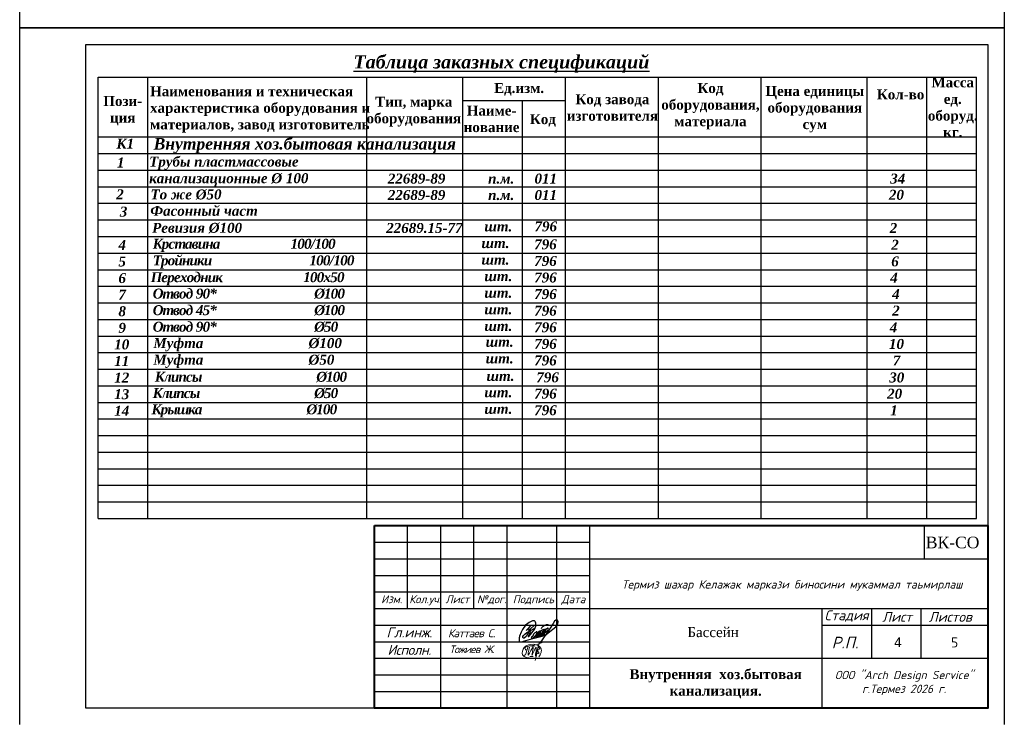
# Model space of a CAD drawing. Extents: x 4114239 to 5838486, y 780458 to 1383318.
# Tile 166 of 231: x 4447956 to 4477656, y 1173307 to 1194546. Entities that reach past the tile are written whole.
import ezdxf

# ---------------------------------------------------------------- set-up
doc = ezdxf.new("R2010")
doc.units = 0
doc.header["$MEASUREMENT"] = 0
doc.layers.add('_0', color=7, linetype='Continuous', lineweight=15)
doc.layers.add('ФВС-3', color=7, linetype='Continuous', lineweight=25)
doc.styles.add('MyStyle', font='isocpeur.ttf', dxfattribs={"height": 400})
doc.styles.add('NIA', font='times.ttf')
doc.styles.add('OOO-Kazar', font='txt')

# ---------------------------------------------------------------- blocks, each defined once
blk = doc.blocks.new('gfnfd')
at = {"layer": '_0', "color": 5, "ltscale": 100}
for points in [[(6520817.7, 2413293.9), (6520848.3, 2413293.6)], [(6520801, 2413191.6), (6520834.5, 2413191.6)]]:
    blk.add_lwpolyline(points, dxfattribs=at)
blk.add_arc((6518800.2, 2413812.4), 2051.1, 342.79532, 345.32891, dxfattribs=at)
for points in [[(6520891.3, 2413186), (6520915, 2413229.1), (6520915.3, 2413268.7), (6520745.7, 2413281.4), (6520730.3, 2413208), (6520826.7, 2413172.7)], [(6520765.3, 2413254.6), (6520754.2, 2413268.5), (6520847.3, 2413304.6), (6520939, 2413338.6)], [(6520800.2, 2413285.4), (6520787, 2413204.9), (6520836.4, 2413284.7), (6520823.2, 2413202), (6520865.6, 2413283.3), (6520858, 2413196.4), (6520894.9, 2413321.6), (6520855, 2413150)], [(6520887.9, 2413287.6), (6520900.4, 2413265.9), (6520878.9, 2413249.6), (6520895.2, 2413224), (6520870, 2413212.6), (6520870.2, 2413206.7)], [(6520759.5, 2413205.7), (6520745.6, 2413203.3)]]:
    blk.add_spline(points, degree=3, dxfattribs=at)
blk = doc.blocks.new('rrwerewrewrewrew')
at = {"color": 5}
for points in [[(387872, 564817), (385461, 560165, 0.5555675), (386382, 560107), (391670, 566719), (392907, 570003, 0.1652467), (392907, 572723, 0.4373519), (390680, 575054, 0.1925367), (387853, 574100), (386571, 573489), (385290, 572586), (383117, 570710), (380078, 566719), (378699, 564105), (377285, 560326), (377078, 559578, 0.0785228), (377003, 555809, 0.2301942), (377694, 554621, 0.0887128), (377781, 554616, 0.0887128), (379419, 554812, 0.0887128), (381084, 555304), (390088, 557920), (399004, 560086), (402154, 561376)], [(387980, 570424), (385421, 567493, 0.2289988), (385508, 566433, 0.4148871), (386276, 566280), (387929, 567230), (391574, 570827), (387929, 567230), (383602, 559965), (381685, 558391), (380818, 558391), (380448, 559062), (380582, 559876), (380932, 560780), (382245, 562139), (384351, 563843), (392166, 568035)], [(390507, 558635), (395529, 562210), (397057, 563852), (397766, 564614), (397257, 565308), (395804, 564684), (393930, 562390), (393187, 560845, 0.2425571), (393041, 559580, 0.403283), (393704, 559264), (399431, 563972), (400603, 565962), (400228, 566548), (398635, 565939), (397633, 564795), (395782, 562481), (395782, 560295), (396385, 560295), (399478, 562450), (401915, 565049, 0.0481341), (402290, 566969, 0.1195267), (400636, 565910), (398470, 562543), (398470, 560904), (398892, 560600), (405033, 566245, 0.1215434), (405033, 567557, 0.358457), (404400, 567908, 0.1500372), (402713, 566737), (401915, 565049), (401358, 564455, 0.1033271), (401119, 561843, 0.5753384), (401471, 561164, 0.1529521), (402959, 561934), (404869, 563552), (412161, 569153), (414224, 572291), (414531, 574421), (414044, 575728), (413253, 576151), (412242, 575691), (411129, 574552), (409777, 572512), (406098, 567138), (396979, 553520)], [(398349, 567683, -0.1723995), (399516, 569357, -0.0937472), (402528, 571150, -0.2781187), (405794, 570727)], [(393348, 564247, 0.1582973), (390735, 562114), (389962, 560238), (388831, 559169, 0.4981733), (388831, 558274, 0.2094685), (389828, 557885), (393236, 561652), (394204, 563658, 0.4643233), (393929, 564350), (393348, 564299), (393348, 564247)]]:
    blk.add_lwpolyline(points, format="xyb", dxfattribs=at)
blk.add_lwpolyline([(385421, 567493), (383513, 565557)], dxfattribs=at)

msp = doc.modelspace()

# ---------------------------------------------------------------- linework, layer by layer
at = {"color": 0}
for p, q in [((4447956.0865, 1194295.9427), (4447956.0865, 1215295.9427)), ((4477656.0865, 1215295.9427), (4477656.0865, 1194295.9427)), ((4477656.0865, 1194295.9427), (4447956.0865, 1194295.9427)), ((4447956.0865, 1173295.9427), (4447956.0865, 1194295.9427)), ((4477656.0865, 1194295.9427), (4447956.0865, 1194295.9427)), ((4477656.0865, 1194295.9427), (4477656.0865, 1173295.9427)), ((4449956.0865, 1193795.9427), (4477156.0865, 1193795.9427)), ((4449956.0865, 1173795.9427), (4449956.0865, 1193795.9427)), ((4477156.0865, 1193795.9427), (4477156.0865, 1173795.9427)), ((4450320.5577, 1192811.1989), (4476820.5577, 1192811.1989)), ((4450320.5577, 1179511.1989), (4450320.5577, 1192811.1989)), ((4451820.5577, 1179511.1989), (4451820.5577, 1192811.1989)), ((4458426.6301, 1179511.1989), (4458426.6301, 1192811.1989)), ((4461320.5577, 1179511.1989), (4461320.5577, 1192811.1989)), ((4464420.5577, 1179511.1989), (4464420.5577, 1192811.1989)), ((4467220.5577, 1179511.1989), (4467220.5577, 1192811.1989)), ((4470320.5577, 1179511.1989), (4470320.5577, 1192811.1989)), ((4473520.5577, 1179511.1989), (4473520.5577, 1192811.1989)), ((4475320.5577, 1179511.1989), (4475320.5577, 1192811.1989)), ((4476820.5577, 1179511.1989), (4476820.5577, 1192811.1989)), ((4461320.5577, 1192111.1989), (4464420.5577, 1192111.1989)), ((4463120.5577, 1179511.1989), (4463120.5577, 1192111.1989)), ((4450320.5577, 1191011.1989), (4476820.5577, 1191011.1989)), ((4450320.5577, 1190511.1989), (4476820.5577, 1190511.1989)), ((4450320.5577, 1190011.1989), (4476820.5577, 1190011.1989)), ((4450320.5577, 1189511.1989), (4476820.5577, 1189511.1989)), ((4450320.5577, 1189011.1989), (4476820.5577, 1189011.1989)), ((4450320.5577, 1188511.1989), (4476820.5577, 1188511.1989)), ((4450320.5577, 1188011.1989), (4476820.5577, 1188011.1989)), ((4450320.5577, 1187511.1989), (4476820.5577, 1187511.1989)), ((4450320.5577, 1187011.1989), (4476820.5577, 1187011.1989)), ((4450320.5577, 1186511.1989), (4476820.5577, 1186511.1989)), ((4450320.5577, 1186011.1989), (4476820.5577, 1186011.1989)), ((4450320.5577, 1185511.1989), (4476820.5577, 1185511.1989)), ((4450320.5577, 1185011.1989), (4476820.5577, 1185011.1989)), ((4450320.5577, 1184511.1989), (4476820.5577, 1184511.1989)), ((4450320.5577, 1184011.1989), (4476820.5577, 1184011.1989)), ((4450320.5577, 1183511.1989), (4476820.5577, 1183511.1989)), ((4450320.5577, 1183011.1989), (4476820.5577, 1183011.1989)), ((4450320.5577, 1182511.1989), (4476820.5577, 1182511.1989)), ((4450320.5577, 1182011.1989), (4476820.5577, 1182011.1989)), ((4450320.5577, 1181511.1989), (4476820.5577, 1181511.1989)), ((4450320.5577, 1181011.1989), (4476820.5577, 1181011.1989)), ((4450320.5577, 1180511.1989), (4476820.5577, 1180511.1989)), ((4450320.5577, 1180011.1989), (4476820.5577, 1180011.1989)), ((4450320.5577, 1179511.1989), (4476820.5577, 1179511.1989)), ((4477156.0865, 1173795.9427), (4449956.0865, 1173795.9427))]:
    msp.add_line(p, q, dxfattribs=at)
msp.add_line((4447956.0865, 1194295.9427), (4477656.0865, 1194295.9427))
at = {"linetype": 'Continuous'}
for p, q in [((4458656.0865, 1179295.9427), (4477156.0865, 1179295.9427)), ((4458656.0865, 1173795.9427), (4458656.0865, 1179295.9427)), ((4459656.0865, 1176795.9427), (4459656.0865, 1179295.9427)), ((4460656.0865, 1173795.9427), (4460656.0865, 1179295.9427)), ((4461656.0865, 1176795.9427), (4461656.0865, 1179295.9427)), ((4462656.0865, 1173795.9427), (4462656.0865, 1179295.9427)), ((4464156.0865, 1173795.9427), (4464156.0865, 1179295.9427)), ((4465156.0865, 1173795.9427), (4465156.0865, 1179295.9427)), ((4465156.0865, 1178295.9427), (4477156.0865, 1178295.9427)), ((4458656.0865, 1177295.9427), (4465156.0865, 1177295.9427)), ((4458656.0865, 1176795.9427), (4465156.0865, 1176795.9427)), ((4465156.0865, 1176795.9427), (4477156.0865, 1176795.9427)), ((4472156.0865, 1176795.9427), (4472156.0865, 1173795.9427)), ((4473656.0865, 1175295.9427), (4473656.0865, 1176795.9427)), ((4475150.2488, 1175295.9427), (4475150.2488, 1176795.9427)), ((4472156.0865, 1176295.9427), (4477156.0865, 1176295.9427)), ((4465156.0865, 1175295.9427), (4477156.0865, 1175295.9427))]:
    msp.add_line(p, q, dxfattribs=at)
at = {"linetype": 'ByBlock', "ltscale": 0.1}
msp.add_line((4475236.0873, 1179295.9427), (4475236.0873, 1178295.9427), dxfattribs=at)
at = {"lineweight": 40}
msp.add_lwpolyline([(4458656.0865, 1179295.9427), (4477156.0865, 1179295.9427), (4477156.0865, 1173795.9427), (4458656.0865, 1173795.9427)], close=True, dxfattribs=at)
at = {"linetype": 'Continuous'}
for points in [[(4458656.0865, 1178795.9427), (4465156.0865, 1178795.9427)], [(4458656.0865, 1178295.9427), (4465156.0865, 1178295.9427)], [(4458656.0865, 1177795.9427), (4465156.0865, 1177795.9427)], [(4458656.0865, 1176295.9427), (4465156.0865, 1176295.9427)], [(4458656.0865, 1175795.9427), (4465156.0865, 1175795.9427)], [(4458656.0865, 1175295.9427), (4465156.0865, 1175295.9427)], [(4458656.0865, 1174795.9427), (4465156.0865, 1174795.9427)], [(4458656.0865, 1174295.9427), (4465156.0865, 1174295.9427)]]:
    msp.add_lwpolyline(points, dxfattribs=at)

# ---------------------------------------------------------------- block references
at = {"color": 6, "xscale": 0.03125, "yscale": 0.03125, "zscale": 0.03125}
msp.add_blockref('rrwerewrewrewrew', (4451244.4494, 1158456.1373), dxfattribs=at)
at = {"layer": '_0', "xscale": 3, "yscale": 3, "zscale": 3}
msp.add_blockref('gfnfd', (-15099063.247, -6064219.6903), dxfattribs=at)

# ---------------------------------------------------------------- texts
at = {"color": 0}
for s, insert, char_height, width, attachment_point in [('{\\fTimes New Roman|b1|i1|c204|p18;\\LТаблица заказных спецификаций}', (4462486.1746, 1193475.8883), 400, 9709.962533, 2), ('{\\fTimes New Roman|b1|i0|c204|p18;Масса \\Pед.\\Pоборуд.\\Pкг.}', (4476100.7471, 1192806.3077), 300, 2018.588366, 2), ('{\\fTimes New Roman|b1|i0|c204|p18;Наименования и техническая характеристика оборудования и материалов, завод изготовитель}', (4451888.0691, 1192539.4973), 300, 6824.493625, 1), ('{\\fTimes New Roman|b1|i0|c204|p18;Ед.изм.}', (4462265.4634, 1192637.101), 300, 1741.278095, 1), ('{\\fTimes New Roman|b1|i0|c204|p18;Код оборудования, материала}', (4468791.5296, 1192635.3694), 300, 2642.923346, 2), ('{\\fTimes New Roman|b1|i0|c204|p18;Цена единицы оборудования\\Pсум}', (4471939.1025, 1192547.2854), 300, 3838.80742, 2), ('{\\fTimes New Roman|b1|i0|c204|p18;Пози-\\Pция}', (4451063.9348, 1192245.6656), 300, 1778.657707, 2), ('{\\fTimes New Roman|b1|i0|c204|p18;Тип, марка оборудования}', (4459844.3411, 1192223.8627), 300, 2555.801052, 2), ('{\\fTimes New Roman|b1|i0|c204|p18;Код завода изготовителя}', (4465834.1906, 1192299.5507), 300, 3755.544879, 2), ('{\\fTimes New Roman|b1|i0|c204|p18;Кол-во}', (4473812.0784, 1192443.753), 300, 1883.376158, 1), ('{\\fTimes New Roman|b1|i0|c204|p18;Наиме-\\Pнование}', (4462190.0265, 1191957.9268), 300, 2217.681443, 2), ('{\\fTimes New Roman|b1|i0|c204|p18;Код}', (4463346.0139, 1191697.8827), 300, 2042.16445, 1), ('{\\fTimes New Roman|b1|i1|c204|p18;К1}', (4450873.185, 1190962.3146), 300, 500.476568, 1), ('{\\fTimes New Roman|b1|i1|c204|p18;1}', (4450889.3112, 1190390.6794), 300, 200.04398, 1), ('{\\fTimes New Roman|b1|i1|c204|p18;2}', (4450868.2011, 1189432.183), 300, 216.914924, 1), ('{\\fTimes New Roman|b0|i0|c204|p18;    \\fTimes New Roman|b1|i1|c204|p18;3}', (4450523.3021, 1188911.8826), 300, 1297.25557, 1), ('{\\fTimes New Roman|b1|i1|c204|p18;4}', (4450934.5154, 1187908.0993), 300, 225.350397, 1), ('{\\fTimes New Roman|b1|i1|c204|p18;\\T0.9;Kрставина                     \\fTimes New Roman|b1|i1|c0|p18;10\\fTimes New Roman|b1|i1|c204|p18;0\\fTimes New Roman|b1|i1|c0|p18;/100}', (4451967.5405, 1187941.0889), 300, 6163.016865, 1), ('{\\fTimes New Roman|b1|i1|c204|p18;5}', (4450934.5154, 1187408.0993), 300, 225.350397, 1), ('{\\fTimes New Roman|b1|i1|c204|p18;6}', (4450934.5154, 1186908.0993), 300, 225.350397, 1), ('{\\fTimes New Roman|b1|i1|c204|p18;\\T0.9;Переходник                        100х50 }', (4451907.7052, 1186934.4437), 300, 6128.836399, 1), ('{\\fTimes New Roman|b0|i0|c204|p18;   \\fTimes New Roman|b1|i1|c204|p18;шт.}', (4461632.2899, 1186965.6718), 300, 1347.807207, 1), ('{\\fTimes New Roman|b1|i1|c204|p18;796}', (4463476.0337, 1186925.1852), 300, 671.997837, 1), ('{\\fTimes New Roman|b1|i1|c0|p18;4}', (4474214.9837, 1186920.859), 300, 473.942388, 1), ('{\\fTimes New Roman|b1|i1|c204|p18;7}', (4450934.5154, 1186408.0993), 300, 225.350397, 1), ('{\\fTimes New Roman|b1|i1|c204|p18;\\T0.9;Отвод 90*                             %%C\\fTimes New Roman|b1|i1|c0|p18;10\\fTimes New Roman|b1|i1|c204|p18;0 }', (4451967.5405, 1186441.0889), 300, 6259.778528, 1), ('{\\fTimes New Roman|b0|i0|c204|p18;   \\fTimes New Roman|b1|i1|c204|p18;шт.}', (4461632.2899, 1186465.6718), 300, 1347.807207, 1), ('{\\fTimes New Roman|b1|i1|c204|p18;796}', (4463476.0337, 1186425.1852), 300, 671.997837, 1), ('{\\fTimes New Roman|b1|i1|c0|p18;4}', (4474273.703, 1186426.7673), 300, 175.934246, 1), ('{\\fTimes New Roman|b1|i1|c204|p18;\\T0.9;Отвод \\fTimes New Roman|b1|i1|c0|p18;45\\fTimes New Roman|b1|i1|c204|p18;*                             %%C\\fTimes New Roman|b1|i1|c0|p18;10\\fTimes New Roman|b1|i1|c204|p18;0 }', (4451967.5405, 1185941.0889), 300, 6259.778528, 1), ('{\\fTimes New Roman|b1|i1|c204|p18;796}', (4463476.0337, 1185925.1852), 300, 671.997837, 1), ('{\\fTimes New Roman|b1|i1|c0|p18;2}', (4474273.703, 1185926.7673), 300, 446.835616, 1), ('{\\fTimes New Roman|b1|i1|c204|p18;8}', (4450934.5154, 1185908.0993), 300, 225.350397, 1), ('{\\fTimes New Roman|b0|i0|c204|p18;   \\fTimes New Roman|b1|i1|c204|p18;шт.}', (4461632.2899, 1185965.6718), 300, 1347.807207, 1), ('{\\fTimes New Roman|b1|i1|c204|p18;9}', (4450934.5154, 1185408.0993), 300, 225.350397, 1), ('{\\fTimes New Roman|b1|i1|c204|p18;\\T0.9;Отвод 90*                             %%C\\fTimes New Roman|b1|i1|c0|p18;50\\fTimes New Roman|b1|i1|c204|p18; }', (4451967.5405, 1185441.0889), 300, 6259.778528, 1), ('{\\fTimes New Roman|b0|i0|c204|p18;   \\fTimes New Roman|b1|i1|c204|p18;шт.}', (4461632.2899, 1185465.6718), 300, 1347.807207, 1), ('{\\fTimes New Roman|b1|i1|c204|p18;796}', (4463476.0337, 1185425.1852), 300, 671.997837, 1), ('{\\fTimes New Roman|b1|i1|c0|p18;4}', (4474199.5988, 1185420.859), 300, 446.835616, 1), ('{\\fTimes New Roman|b1|i1|c204|p18;10}', (4450807.7382, 1184908.0993), 300, 445.321557, 1), ('{\\fTimes New Roman|b1|i1|c204|p18;796}', (4463476.0337, 1184925.1852), 300, 671.997837, 1), ('{\\fTimes New Roman|b1|i1|c204|p18;11}', (4450807.7382, 1184408.0993), 300, 445.321557, 1), ('{\\fTimes New Roman|b1|i1|c204|p18;796}', (4463476.0337, 1184425.1852), 300, 671.997837, 1), ('{\\fTimes New Roman|b1|i1|c204|p18;12}', (4450807.7382, 1183908.0993), 300, 445.321557, 1), ('{\\fTimes New Roman|b1|i1|c204|p18;\\T0.9;Клипсы                                  %%C100 }', (4452031.6533, 1183932.168), 300, 6050.454285, 1), ('{\\fTimes New Roman|b0|i0|c204|p18;   \\fTimes New Roman|b1|i1|c204|p18;шт.}', (4461696.4026, 1183956.7509), 300, 1347.807207, 1), ('{\\fTimes New Roman|b1|i1|c204|p18;796}', (4463540.1465, 1183916.2643), 300, 671.997837, 1), ('{\\fTimes New Roman|b1|i1|c0|p18;30}', (4474184.8518, 1183911.9381), 300, 669.186013, 1), ('{\\fTimes New Roman|b1|i1|c204|p18;13}', (4450807.7382, 1183408.0993), 300, 445.321557, 1), ('{\\fTimes New Roman|b1|i1|c204|p18;\\T0.9;Клипсы                                  %%C\\fTimes New Roman|b1|i1|c0|p18;50\\fTimes New Roman|b1|i1|c204|p18; }', (4451967.5405, 1183441.0889), 300, 6050.454285, 1), ('{\\fTimes New Roman|b0|i0|c204|p18;   \\fTimes New Roman|b1|i1|c204|p18;шт.}', (4461632.2899, 1183465.6718), 300, 1347.807207, 1), ('{\\fTimes New Roman|b1|i1|c204|p18;796}', (4463476.0337, 1183425.1852), 300, 671.997837, 1), ('{\\fTimes New Roman|b1|i1|c0|p18;20}', (4474121.5971, 1183420.859), 300, 669.186013, 1), ('{\\fTimes New Roman|b1|i1|c204|p18;\\T0.9;Крышка                               %%C\\fTimes New Roman|b1|i1|c0|p18;100\\fTimes New Roman|b1|i1|c204|p18; }', (4451930.6136, 1182953.0042), 300, 5615.472115, 1), ('{\\fTimes New Roman|b1|i1|c204|p18;14}', (4450807.7382, 1182908.0993), 300, 445.321557, 1), ('{\\fTimes New Roman|b0|i0|c204|p18;   \\fTimes New Roman|b1|i1|c204|p18;шт.}', (4461632.2899, 1182965.6718), 300, 1347.807207, 1), ('{\\fTimes New Roman|b1|i1|c204|p18;796}', (4463476.0337, 1182925.1852), 300, 671.997837, 1), ('{\\fTimes New Roman|b1|i0|c204|p18;Внутренняя  хоз.бытовая канализация.}', (4468949.2723, 1174968.5782), 300, 6520.084182, 2)]:
    msp.add_mtext(s, dxfattribs=dict(at, insert=insert, char_height=char_height, width=width, attachment_point=attachment_point))
for s, insert, char_height, width, attachment_point in [('{\\fTimes New Roman|b1|i1|c204|p18;Внутренняя хоз.бытовая канализация}', (4451995.7372, 1190981.5907), 350, 11712.808781, 1), ('{\\fTimes New Roman|b1|i1|c204|p18;Трубы пластмассовые канализационные %%C 1\\fTimes New Roman|b1|i1|c0|p18;0\\fTimes New Roman|b1|i1|c204|p18;0}', (4451860.6887, 1190418.5306), 300, 6727.636386, 1), ('{\\fTimes New Roman|b0|i0|c204|p18;  \\fTimes New Roman|b1|i1|c204|p18; 22689-89}', (4458719.7522, 1189906.9094), 300, 2182.694912, 1), ('{\\fTimes New Roman|b0|i0|c204|p18;    \\fTimes New Roman|b1|i1|c204|p18;п.м.}', (4461632.2899, 1189906.9094), 300, 1347.807207, 1), ('{\\fTimes New Roman|b1|i1|c204|p18;011}', (4463485.0367, 1189906.9094), 300, 3755.544879, 1), ('{\\fTimes New Roman|b1|i1|c0|p18;34}', (4474213.7685, 1189906.9094), 300, 999.034607, 1), ('{\\fTimes New Roman|b0|i0|c204|p18;   \\fTimes New Roman|b1|i1|c204|p18;То же %%C50}', (4451561.416, 1189428.9815), 300, 3367.536569, 1), ('{\\fTimes New Roman|b0|i0|c204|p18;  \\fTimes New Roman|b1|i1|c204|p18; 22689-89}', (4458719.7522, 1189412.0566), 300, 2182.694912, 1), ('{\\fTimes New Roman|b0|i0|c204|p18;    \\fTimes New Roman|b1|i1|c204|p18;п.м.}', (4461632.2899, 1189412.0566), 300, 1347.807207, 1), ('{\\fTimes New Roman|b1|i1|c204|p18;011}', (4463485.0367, 1189412.0566), 300, 3755.544879, 1), ('{\\fTimes New Roman|b1|i1|c0|p18;20}', (4474175.2222, 1189418.1735), 300, 777.549387, 1), ('{\\fTimes New Roman|b1|i1|c204|p18;Фасонный част }', (4451896.0471, 1188934.683), 300, 3703.49686, 1), ('{\\fTimes New Roman|b1|i1|c204|p18;Ревизия %%C100}', (4451949.759, 1188422.2333), 300, 5458.041578, 1), ('{\\fTimes New Roman|b0|i0|c204|p18;  \\fTimes New Roman|b1|i1|c204|p18; 22689.15-77}', (4458671.7292, 1188418.9645), 300, 2680.501458, 1), ('{\\fTimes New Roman|b0|i0|c204|p18;   \\fTimes New Roman|b1|i1|c204|p18;шт.}', (4461632.2899, 1188465.6718), 300, 1488.267831, 1), ('{\\fTimes New Roman|b1|i1|c204|p18;796}', (4463485.0367, 1188465.6718), 300, 3755.544879, 1), ('{\\fTimes New Roman|b1|i1|c0|p18;2}', (4474199.1381, 1188416.8449), 300, 221.240807, 1), ('{\\fTimes New Roman|b0|i0|c204|p18;   \\fTimes New Roman|b1|i1|c204|p18;шт.}', (4461545.1006, 1187962.8433), 300, 1347.807207, 1), ('{\\fTimes New Roman|b1|i1|c204|p18;796}', (4463476.0337, 1187925.1852), 300, 671.997837, 1), ('{\\fTimes New Roman|b1|i1|c204|p18;2}', (4474246.3019, 1187911.0455), 300, 393.236822, 1), ('{\\fTimes New Roman|b1|i1|c204|p18;\\T0.9;Тройники                             100/100 }', (4451967.5405, 1187441.0889), 300, 6160.622922, 1), ('{\\fTimes New Roman|b1|i1|c204|p18;796}', (4463476.0337, 1187425.1852), 300, 671.997837, 1), ('{\\fTimes New Roman|b0|i0|c204|p18;   \\fTimes New Roman|b1|i1|c204|p18;шт.}', (4461545.1006, 1187462.8433), 300, 1347.807207, 1), ('{\\fTimes New Roman|b1|i1|c204|p18;Муфта \\fTimes New Roman|b1|i1|c0|p18;                          \\fTimes New Roman|b1|i1|c204|p18; %%C\\fTimes New Roman|b1|i1|c0|p18;100}', (4451988.2644, 1184947.1068), 300, 6438.365679, 1), ('{\\fTimes New Roman|b1|i1|c204|p18;шт.}', (4462011.3588, 1184986.9207), 300, 781.87527, 1), ('{\\fTimes New Roman|b1|i1|c0|p18;10}', (4474177.3078, 1184922.8069), 300, 446.835616, 1), ('{\\fTimes New Roman|b1|i1|c204|p18;Муфта \\fTimes New Roman|b1|i1|c0|p18;                          \\fTimes New Roman|b1|i1|c204|p18; %%C\\fTimes New Roman|b1|i1|c0|p18;50}', (4451988.2644, 1184447.1068), 300, 6438.365679, 1), ('{\\fTimes New Roman|b1|i1|c204|p18;шт.}', (4462011.3588, 1184486.9207), 300, 781.87527, 1), ('{\\fTimes New Roman|b1|i1|c0|p18;7}', (4474293.0799, 1184422.7871), 300, 446.835616, 1), ('{\\fISOCPEUR|b0|i1|c204|p34;\\T0.9;Каттаев С}.', (4460876.0865, 1176051.2574), 240, 2180, 4)]:
    msp.add_mtext(s, dxfattribs=dict(insert=insert, char_height=char_height, width=width, attachment_point=attachment_point))
at = {"attachment_point": 1}
for s, insert, char_height in [('{\\fTimes New Roman|b1|i1|c0|p18;6}', (4474246.3019, 1187411.0455), 300), ('{\\fTimes New Roman|b0|i0|c204|p18;ВК-СО}', (4475288.9932, 1178962.9788), 350)]:
    msp.add_mtext(s, dxfattribs=dict(at, insert=insert, char_height=char_height))
at = {"color": 1, "insert": (4474213.8921, 1182920.859), "char_height": 300, "width": 469.762797, "attachment_point": 1}
msp.add_mtext('\\pxt2;{\\fTimes New Roman|b1|i1|c0|p18;\\C256;1}', dxfattribs=at)
at = {"lineweight": -3, "insert": (4468096.0221, 1176235.1875), "char_height": 300, "width": 1733.650506, "attachment_point": 1, "style": 'NIA'}
msp.add_mtext('\\pxi0.005;{\\C0;Бассейн}', dxfattribs=at)
at = {"color": 5, "lineweight": 30, "ltscale": 20, "insert": (4474334.6879, 1175932.0626), "char_height": 300, "attachment_point": 1}
msp.add_mtext_dynamic_manual_height_columns('{\\C256;4}', width=123, gutter_width=1250, heights=[0], dxfattribs=at)
at = {"insert": (4476046.1817, 1175923.7532), "char_height": 300, "attachment_point": 1, "style": 'MyStyle'}
msp.add_mtext_dynamic_manual_height_columns('5', width=968.847201, gutter_width=1250, heights=[0], dxfattribs=at)
at = {"layer": 'ФВС-3', "linetype": 'Continuous', "lineweight": 5, "style": 'OOO-Kazar'}
for s, insert, char_height, attachment_point in [('{\\fISOCPEUR|b0|i1|c204|p34;Термиз шахар Келажак маркази биносини мукаммал таьмирлаш\\P  }', (4471255.7473, 1176914.5288), 250, 8), ('{\\fISOCPEUR|b0|i1|c204|p34;Изм.}', (4459175.4426, 1177196.3716), 240, 2), ('{\\fISOCPEUR|b0|i1|c204|p34;Кол.уч.}', (4460187.4775, 1177196.3716), 240, 2), ('{\\fISOCPEUR|b0|i1|c204|p34;Лист}', (4461159.5763, 1177196.3716), 240, 2), ('{\\fISOCPEUR|b0|i1|c204|p34;№дог.}', (4462195.4677, 1177196.3716), 240, 2), ('{\\fISOCPEUR|b0|i1|c204|p34;Подпись}', (4463452.5527, 1177196.3716), 240, 2), ('{\\fISOCPEUR|b0|i1|c204|p34;Дата}', (4464657.1946, 1177196.3716), 240, 2), ('{\\fISOCPEUR|b0|i1|c204|p34;Стадия}', (4472897.2233, 1176395.9427), 300, 8), ('{\\fISOCPEUR|b0|i1|c204|p34;Лист }', (4474421.443, 1176395.9427), 300, 8), ('{\\fISOCPEUR|b0|i1|c204|p34;Листов }', (4476025.4502, 1176395.9427), 300, 8), ('{\\fISOCPEUR|b0|i1|c204|p34;Р.П.}', (4472851.9548, 1175595.9427), 350, 8), ('{\\fISOCPEUR|b0|i1|c204|p34;\\T0.95;Исполн.}', (4459707.9435, 1175699.6912), 300, 2), ('{\\fISOCPEUR|b0|i1|c204|p34;\\T0.9;Тожиев Ж.}', (4461590.8997, 1175682.7122), 230, 2), ('{\\fISOCPEUR|b0|i1|c204|p34;ООО "Arch Design Service"\\Pг.Термез 20\\fISOCPEUR|b0|i1|c0|p34;26\\fISOCPEUR|b0|i1|c204|p34; г.\\P  }', (4474634.9793, 1173767.0953), 250, 8)]:
    msp.add_mtext(s, dxfattribs=dict(at, insert=insert, char_height=char_height, attachment_point=attachment_point))
at = {"layer": 'ФВС-3', "color": 0, "linetype": 'Continuous', "lineweight": 5, "insert": (4459710.3297, 1176228.0364), "char_height": 300, "attachment_point": 2, "style": 'OOO-Kazar'}
msp.add_mtext('{\\fISOCPEUR|b0|i1|c204|p34;\\C256;Гл.инж.}', dxfattribs=at)

doc.saveas('drawing.dxf')
